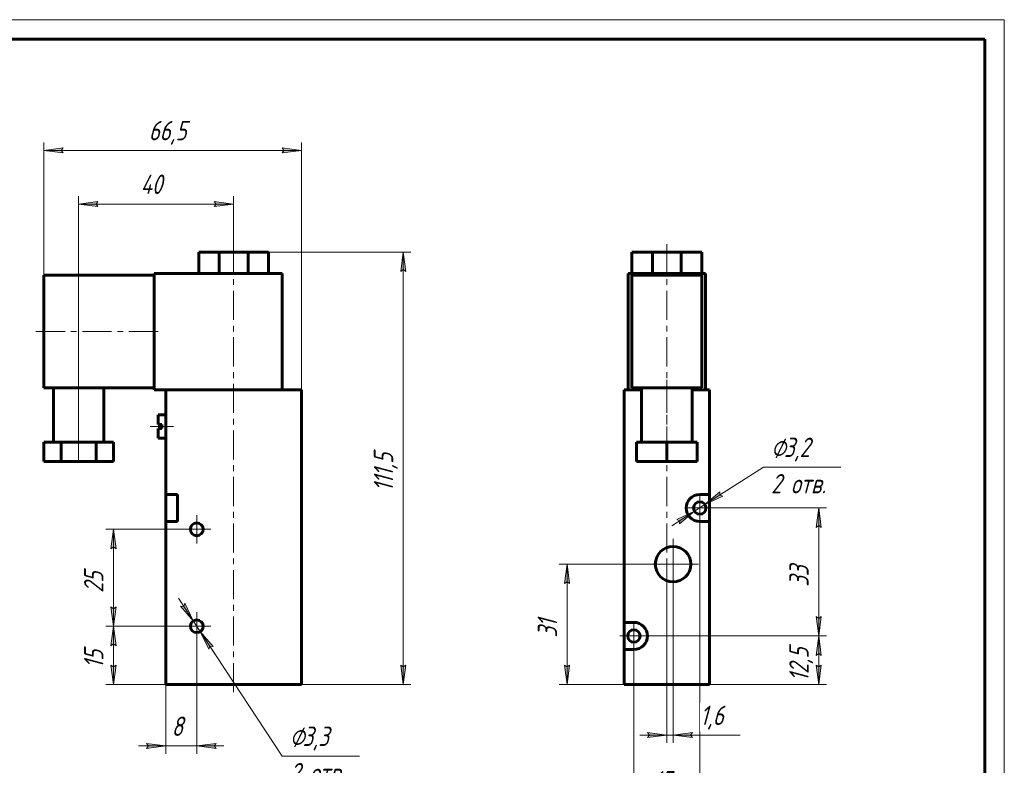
# Model space of a CAD drawing. Header units: millimetres. Extents: x 0 to 420, y 0 to 297.
# Tile 3 of 3: x 166 to 420, y 105 to 297. Entities that reach past the tile are written whole.
import ezdxf

# ---------------------------------------------------------------- set-up
doc = ezdxf.new("R2010")
doc.units = ezdxf.units.MM
for name, pattern in [('K5LT_AXLED', [12, 7.5, -1.5, 1.5, -1.5]), ('K5LT_BASIC', [0]), ('K5LT_THIN', [0])]:
    doc.linetypes.add(name, pattern=pattern)
doc.layers.add('Системный слой', color=7, linetype='Continuous')
doc.layers.add('Системный слой (1)', color=7, linetype='Continuous', true_color=0x6c6c6c)
doc.styles.add('KDIMTEXTSTYLE', font='txt', dxfattribs={"width": 0.96, "oblique": 15, "height": 5})
doc.styles.add('KTEXTSTYLE', font='txt', dxfattribs={"width": 0.96, "height": 5})
doc.dimstyles.new('KDIMSTYLE (1.00)', dxfattribs={"dimtxt": 5, "dimasz": 1, "dimexe": 2, "dimexo": 0, "dimgap": 1, "dimtad": 1, "dimtxsty": 'KDIMTEXTSTYLE', "dimsah": 1, "dimcen": 0, "dimdle": 1, "dimadec": 0, "dimazin": 0, "dimtfac": 0.667, "dimtmove": 0, "dimatfit": 3, "dimfxl": 1, "dimtvp": 1, "dimtolj": 1, "dimtzin": 0, "dimarcsym": 0})

# ---------------------------------------------------------------- blocks, each defined once
blk = doc.blocks.new('U5')
at = {"layer": 'Системный слой (1)', "color": 30, "linetype": 'K5LT_AXLED', "lineweight": 18, "true_color": 0xff8000}
for q in [(211.62, 144.25), (207.97, 140.6), (215.27, 140.6), (211.62, 136.95)]:
    blk.add_line((211.62, 140.6), q, dxfattribs=at)
blk = doc.blocks.new('U6')
at = {"layer": 'Системный слой (1)', "color": 30, "linetype": 'K5LT_AXLED', "lineweight": 18, "true_color": 0xff8000}
for q in [(211.62, 169.25), (207.97, 165.6), (215.27, 165.6), (211.62, 161.95)]:
    blk.add_line((211.62, 165.6), q, dxfattribs=at)
blk = doc.blocks.new('D3')
at = {"layer": 'Системный слой (1)'}
for points in [[(176.62, 263.31), (177.12, 263.97), (172.12, 263.31), (177.12, 262.66)], [(233.62, 262.66), (238.62, 263.31), (233.62, 263.97), (234.12, 263.31)]]:
    blk.add_hatch(color=7, dxfattribs=at).paths.add_polyline_path(points)
at = {"layer": 'Системный слой (1)', "color": 7, "linetype": 'K5LT_THIN', "lineweight": 18, "true_color": 0xffffff}
for p, q in [((172.12, 231.1), (172.12, 265.31)), ((238.62, 201.6), (238.62, 265.31)), ((172.12, 263.31), (177.12, 263.97)), ((177.12, 262.66), (172.12, 263.31)), ((177.12, 263.97), (176.62, 263.31)), ((176.62, 263.31), (177.12, 262.66)), ((234.12, 263.31), (233.62, 263.97)), ((233.62, 263.97), (238.62, 263.31)), ((238.62, 263.31), (233.62, 262.66)), ((233.62, 262.66), (234.12, 263.31))]:
    blk.add_line(p, q, dxfattribs=at)
blk.add_wipeout([(199.23, 264.31), (199.23, 271.7), (211.01, 271.7), (211.01, 264.31)]).dxf.layer = 'Системный слой (1)'
blk.add_line((172.12, 263.31), (238.62, 263.31), dxfattribs=at)
at = {"layer": 'Системный слой (1)', "color": 7, "insert": (199.23, 270.9), "char_height": 5, "attachment_point": 1, "style": 'KTEXTSTYLE'}
blk.add_mtext('\\fArial|b0|c204|p34;\\H5.0;\\W1.000;\\Q15;\\fGOST Type AU|b0|i0|c204|p34;\\Q15;\\W0.960;66,5', dxfattribs=at)
blk = doc.blocks.new('KDIMARROW_01')
at = {"layer": 'Системный слой'}
blk.add_hatch(color=0, dxfattribs=at).paths.add_polyline_path([(0, 0), (-5, 0.66), (-4.5, 0), (-5, -0.66)])
at = {"layer": 'Системный слой', "color": 0, "linetype": 'K5LT_THIN', "lineweight": 18}
for p, q in [((-4.5, 0), (-5, 0.66)), ((-5, 0.66), (0, 0)), ((0, 0), (-5, -0.66)), ((-5, -0.66), (-4.5, 0))]:
    blk.add_line(p, q, dxfattribs=at)
at = {"layer": 'Системный слой (1)', "color": 0, "linetype": 'K5LT_THIN', "lineweight": 18}
blk.add_line((332.92, 125.6), (331.92, 125.6), dxfattribs=at)
blk = doc.blocks.new('D4')
at = {"layer": 'Системный слой (1)'}
for points in [[(185.62, 249.47), (186.12, 250.13), (181.12, 249.47), (186.12, 248.81)], [(221.12, 249.47), (216.12, 250.13), (216.62, 249.47), (216.12, 248.81)]]:
    blk.add_hatch(color=7, dxfattribs=at).paths.add_polyline_path(points)
at = {"layer": 'Системный слой (1)', "color": 7, "linetype": 'K5LT_THIN', "lineweight": 18, "true_color": 0xffffff}
for p, q in [((181.12, 183.1), (181.12, 251.47)), ((181.12, 249.47), (186.12, 250.13)), ((186.12, 248.81), (181.12, 249.47)), ((186.12, 250.13), (185.62, 249.47)), ((185.62, 249.47), (186.12, 248.81)), ((216.62, 249.47), (216.12, 250.13)), ((216.12, 250.13), (221.12, 249.47)), ((221.12, 249.47), (216.12, 248.81)), ((216.12, 248.81), (216.62, 249.47)), ((221.12, 237.1), (221.12, 251.47))]:
    blk.add_line(p, q, dxfattribs=at)
blk.add_wipeout([(197.1, 250.47), (197.1, 257.85), (204.82, 257.85), (204.82, 250.47)]).dxf.layer = 'Системный слой (1)'
blk.add_line((181.12, 249.47), (221.12, 249.47), dxfattribs=at)
at = {"layer": 'Системный слой (1)', "color": 7, "insert": (197.1, 257.06), "char_height": 5, "attachment_point": 1, "style": 'KTEXTSTYLE'}
blk.add_mtext('\\fArial|b0|c204|p34;\\H5.0;\\W1.000;\\Q15;\\fGOST Type AU|b0|i0|c204|p34;\\Q15;\\W0.960;40', dxfattribs=at)
blk = doc.blocks.new('D5')
at = {"layer": 'Системный слой (1)'}
for points in [[(265.54, 232.1), (264.88, 237.1), (264.23, 232.1), (264.88, 232.6)], [(264.88, 125.6), (265.54, 130.6), (264.88, 130.1), (264.23, 130.6)]]:
    blk.add_hatch(color=7, dxfattribs=at).paths.add_polyline_path(points)
at = {"layer": 'Системный слой (1)', "color": 7, "linetype": 'K5LT_THIN', "lineweight": 18, "true_color": 0xffffff}
for p, q in [((227.48, 237.1), (266.88, 237.1)), ((264.23, 232.1), (264.88, 237.1)), ((264.88, 237.1), (265.54, 232.1)), ((264.88, 232.6), (264.23, 232.1)), ((265.54, 232.1), (264.88, 232.6)), ((264.88, 125.6), (264.23, 130.6)), ((264.23, 130.6), (264.88, 130.1)), ((264.88, 130.1), (265.54, 130.6)), ((265.54, 130.6), (264.88, 125.6)), ((238.62, 125.6), (266.88, 125.6))]:
    blk.add_line(p, q, dxfattribs=at)
blk.add_wipeout([(263.88, 175.35), (256.5, 175.35), (256.5, 186.88), (263.88, 186.88)]).dxf.layer = 'Системный слой (1)'
blk.add_line((264.88, 125.6), (264.88, 237.1), dxfattribs=at)
at = {"layer": 'Системный слой (1)', "color": 7, "insert": (257.3, 175.35), "char_height": 5, "attachment_point": 1, "rotation": 90, "style": 'KTEXTSTYLE'}
blk.add_mtext('\\fArial|b0|c204|p34;\\H5.0;\\W1.000;\\Q15;\\fGOST Type AU|b0|i0|c204|p34;\\Q15;\\W0.960;111,5', dxfattribs=at)
blk = doc.blocks.new('D6')
at = {"layer": 'Системный слой (1)'}
for points in [[(210.71, 141.98), (208.52, 146.52), (208.24, 145.74), (207.42, 145.8)], [(215.82, 135.41), (212.53, 139.23), (214.72, 134.69), (215, 135.47)]]:
    blk.add_hatch(color=7, dxfattribs=at).paths.add_polyline_path(points)
at = {"layer": 'Системный слой (1)', "color": 7, "linetype": 'K5LT_THIN', "lineweight": 18, "true_color": 0xffffff}
for p, q in [((210.71, 141.98), (206.87, 147.83)), ((208.24, 145.74), (207.42, 145.8)), ((207.42, 145.8), (210.71, 141.98)), ((208.52, 146.52), (208.24, 145.74)), ((210.71, 141.98), (208.52, 146.52)), ((210.71, 141.98), (212.53, 139.23)), ((212.53, 139.23), (214.72, 134.69)), ((215.82, 135.41), (212.53, 139.23)), ((212.53, 139.23), (216.37, 133.38)), ((212.53, 139.23), (233.62, 107.14)), ((214.72, 134.69), (215, 135.47)), ((215, 135.47), (215.82, 135.41))]:
    blk.add_line(p, q, dxfattribs=at)
blk.add_wipeout([(235.62, 98.76), (235.62, 115.52), (250.99, 115.52), (250.99, 98.76)]).dxf.layer = 'Системный слой (1)'
blk.add_line((233.62, 107.14), (253.63, 107.14), dxfattribs=at)
at = {"layer": 'Системный слой (1)', "color": 7, "char_height": 5, "attachment_point": 1, "style": 'KTEXTSTYLE'}
for s, insert in [('\\fArial|b0|c204|p34;\\H5.0;\\W1.000;\\Q15;\\fGOST Type AU|b0|i0|c204|p34;\\Q15;\\W0.960;⌀', (235.62, 114.73)), ('\\fArial|b0|c204|p34;\\H5.0;\\W1.000;\\Q15;\\fGOST Type AU|b0|i0|c204|p34;\\Q15;\\W0.960;3,3', (238.93, 114.73)), ('\\fArial|b0|c204|p34;\\H5.0;\\W1.000;\\Q15;\\fGOST Type AU|b0|i0|c204|p34;\\Q15;\\W0.960;2 отв.', (235.62, 105.35))]:
    blk.add_mtext(s, dxfattribs=dict(at, insert=insert))
blk = doc.blocks.new('D7')
at = {"layer": 'Системный слой (1)', "color": 7, "linetype": 'K5LT_THIN', "lineweight": 18, "true_color": 0xffffff}
for p, q in [((211.62, 140.6), (188.12, 140.6)), ((203.62, 125.6), (188.12, 125.6))]:
    blk.add_line(p, q, dxfattribs=at)
blk.add_wipeout([(189.12, 129.75), (181.74, 129.75), (181.74, 136.19), (189.12, 136.19)]).dxf.layer = 'Системный слой (1)'
at = {"layer": 'Системный слой (1)'}
for points in [[(190.78, 135.6), (190.12, 140.6), (189.46, 135.6), (190.12, 136.1)], [(190.12, 125.6), (190.78, 130.6), (190.12, 130.1), (189.46, 130.6)]]:
    blk.add_hatch(color=7, dxfattribs=at).paths.add_polyline_path(points)
at = {"layer": 'Системный слой (1)', "color": 7, "linetype": 'K5LT_THIN', "lineweight": 18, "true_color": 0xffffff}
for p, q in [((189.46, 135.6), (190.12, 140.6)), ((190.12, 140.6), (190.78, 135.6)), ((190.12, 125.6), (190.12, 140.6)), ((190.12, 136.1), (189.46, 135.6)), ((190.78, 135.6), (190.12, 136.1)), ((190.12, 125.6), (189.46, 130.6)), ((189.46, 130.6), (190.12, 130.1)), ((190.12, 130.1), (190.78, 130.6)), ((190.78, 130.6), (190.12, 125.6))]:
    blk.add_line(p, q, dxfattribs=at)
at = {"layer": 'Системный слой (1)', "color": 7, "insert": (182.53, 129.75), "char_height": 5, "attachment_point": 1, "rotation": 90, "style": 'KTEXTSTYLE'}
blk.add_mtext('\\fArial|b0|c204|p34;\\H5.0;\\W1.000;\\Q15;\\fGOST Type AU|b0|i0|c204|p34;\\Q15;\\W0.960;15', dxfattribs=at)
blk = doc.blocks.new('D8')
at = {"layer": 'Системный слой (1)'}
for points in [[(190.78, 160.6), (190.12, 165.6), (189.46, 160.6), (190.12, 161.1)], [(190.12, 140.6), (190.78, 145.6), (190.12, 145.1), (189.46, 145.6)]]:
    blk.add_hatch(color=7, dxfattribs=at).paths.add_polyline_path(points)
at = {"layer": 'Системный слой (1)', "color": 7, "linetype": 'K5LT_THIN', "lineweight": 18, "true_color": 0xffffff}
for p, q in [((211.62, 165.6), (188.12, 165.6)), ((189.46, 160.6), (190.12, 165.6)), ((190.12, 165.6), (190.78, 160.6)), ((190.12, 161.1), (189.46, 160.6)), ((190.78, 160.6), (190.12, 161.1)), ((190.12, 140.6), (189.46, 145.6)), ((189.46, 145.6), (190.12, 145.1)), ((190.12, 145.1), (190.78, 145.6)), ((190.78, 145.6), (190.12, 140.6)), ((211.62, 140.6), (188.12, 140.6))]:
    blk.add_line(p, q, dxfattribs=at)
blk.add_wipeout([(189.12, 149.22), (181.74, 149.22), (181.74, 156.68), (189.12, 156.68)]).dxf.layer = 'Системный слой (1)'
blk.add_line((190.12, 140.6), (190.12, 165.6), dxfattribs=at)
at = {"layer": 'Системный слой (1)', "color": 7, "insert": (182.53, 149.22), "char_height": 5, "attachment_point": 1, "rotation": 90, "style": 'KTEXTSTYLE'}
blk.add_mtext('\\fArial|b0|c204|p34;\\H5.0;\\W1.000;\\Q15;\\fGOST Type AU|b0|i0|c204|p34;\\Q15;\\W0.960;25', dxfattribs=at)
blk = doc.blocks.new('D9')
at = {"layer": 'Системный слой (1)'}
for points in [[(198.62, 109.07), (203.62, 109.73), (198.62, 110.39), (199.12, 109.73)], [(216.12, 109.73), (216.62, 110.39), (211.62, 109.73), (216.62, 109.07)]]:
    blk.add_hatch(color=7, dxfattribs=at).paths.add_polyline_path(points)
at = {"layer": 'Системный слой (1)', "color": 7, "linetype": 'K5LT_THIN', "lineweight": 18, "true_color": 0xffffff}
for p, q in [((211.62, 140.6), (211.62, 107.73)), ((203.62, 125.6), (203.62, 107.73)), ((203.62, 109.73), (196.62, 109.73)), ((203.62, 109.73), (198.62, 110.39)), ((198.62, 110.39), (199.12, 109.73)), ((199.12, 109.73), (198.62, 109.07)), ((198.62, 109.07), (203.62, 109.73)), ((216.62, 110.39), (211.62, 109.73)), ((211.62, 109.73), (216.62, 109.07)), ((211.62, 109.73), (218.62, 109.73)), ((216.12, 109.73), (216.62, 110.39)), ((216.62, 109.07), (216.12, 109.73))]:
    blk.add_line(p, q, dxfattribs=at)
blk.add_wipeout([(205.12, 110.73), (205.12, 118.11), (209.92, 118.11), (209.92, 110.73)]).dxf.layer = 'Системный слой (1)'
blk.add_line((203.62, 109.73), (211.62, 109.73), dxfattribs=at)
at = {"layer": 'Системный слой (1)', "color": 7, "insert": (205.12, 117.32), "char_height": 5, "attachment_point": 1, "style": 'KTEXTSTYLE'}
blk.add_mtext('\\fArial|b0|c204|p34;\\H5.0;\\W1.000;\\Q15;\\fGOST Type AU|b0|i0|c204|p34;\\Q15;\\W0.960;8', dxfattribs=at)
blk = doc.blocks.new('U7')
at = {"layer": 'Системный слой (1)', "color": 143, "linetype": 'K5LT_BASIC', "lineweight": 60, "true_color": 0x33acca}
for p, q in [((322.92, 201.6), (326.42, 201.6)), ((339.42, 201.6), (342.92, 201.6))]:
    blk.add_line(p, q, dxfattribs=at)
blk = doc.blocks.new('U8')
at = {"layer": 'Системный слой (1)', "color": 30, "linetype": 'K5LT_AXLED', "lineweight": 18, "true_color": 0xff8000}
for q in [(324.42, 141.7), (320.82, 138.1), (328.02, 138.1), (324.42, 134.5)]:
    blk.add_line((324.42, 138.1), q, dxfattribs=at)
blk = doc.blocks.new('U9')
at = {"layer": 'Системный слой (1)', "color": 30, "linetype": 'K5LT_AXLED', "lineweight": 18, "true_color": 0xff8000}
for q in [(334.52, 163.18), (327.94, 156.6), (341.09, 156.6), (334.52, 150.03)]:
    blk.add_line((334.52, 156.6), q, dxfattribs=at)
blk = doc.blocks.new('U10')
at = {"layer": 'Системный слой (1)', "color": 30, "linetype": 'K5LT_AXLED', "lineweight": 18, "true_color": 0xff8000}
for q in [(341.42, 174.7), (337.82, 171.1), (345.02, 171.1), (341.42, 167.5)]:
    blk.add_line((341.42, 171.1), q, dxfattribs=at)
blk = doc.blocks.new('D10')
at = {"layer": 'Системный слой (1)'}
for points in [[(346.55, 174.4), (347.33, 174.12), (342.76, 171.97), (346.62, 175.23)], [(336.22, 166.98), (340.07, 170.24), (335.51, 168.09), (336.29, 167.81)]]:
    blk.add_hatch(color=7, dxfattribs=at).paths.add_polyline_path(points)
at = {"layer": 'Системный слой (1)', "color": 7, "linetype": 'K5LT_THIN', "lineweight": 18, "true_color": 0xffffff}
for p, q in [((342.76, 171.97), (357.83, 181.65)), ((342.76, 171.97), (348.65, 175.75)), ((346.62, 175.23), (342.76, 171.97)), ((342.76, 171.97), (347.33, 174.12)), ((346.55, 174.4), (346.62, 175.23)), ((347.33, 174.12), (346.55, 174.4)), ((340.07, 170.24), (334.18, 166.46)), ((340.07, 170.24), (335.51, 168.09)), ((336.22, 166.98), (340.07, 170.24)), ((340.07, 170.24), (342.76, 171.97)), ((335.51, 168.09), (336.29, 167.81)), ((336.29, 167.81), (336.22, 166.98))]:
    blk.add_line(p, q, dxfattribs=at)
blk.add_wipeout([(359.83, 173.27), (359.83, 190.03), (375.2, 190.03), (375.2, 173.27)]).dxf.layer = 'Системный слой (1)'
blk.add_line((357.83, 181.65), (377.84, 181.65), dxfattribs=at)
at = {"layer": 'Системный слой (1)', "color": 7, "char_height": 5, "attachment_point": 1, "style": 'KTEXTSTYLE'}
for s, insert in [('\\fArial|b0|c204|p34;\\H5.0;\\W1.000;\\Q15;\\fGOST Type AU|b0|i0|c204|p34;\\Q15;\\W0.960;⌀', (359.83, 189.24)), ('\\fArial|b0|c204|p34;\\H5.0;\\W1.000;\\Q15;\\fGOST Type AU|b0|i0|c204|p34;\\Q15;\\W0.960;3,2', (363.14, 189.24)), ('\\fArial|b0|c204|p34;\\H5.0;\\W1.000;\\Q15;\\fGOST Type AU|b0|i0|c204|p34;\\Q15;\\W0.960;2 отв.', (359.83, 179.86))]:
    blk.add_mtext(s, dxfattribs=dict(at, insert=insert))
blk = doc.blocks.new('D11')
at = {"layer": 'Системный слой (1)'}
for points in [[(372.76, 166.1), (372.1, 171.1), (371.45, 166.1), (372.1, 166.6)], [(372.1, 138.1), (372.76, 143.1), (372.1, 142.6), (371.45, 143.1)]]:
    blk.add_hatch(color=7, dxfattribs=at).paths.add_polyline_path(points)
at = {"layer": 'Системный слой (1)', "color": 7, "linetype": 'K5LT_THIN', "lineweight": 18, "true_color": 0xffffff}
for p, q in [((341.42, 171.1), (374.1, 171.1)), ((371.45, 166.1), (372.1, 171.1)), ((372.1, 171.1), (372.76, 166.1)), ((372.1, 166.6), (371.45, 166.1)), ((372.76, 166.1), (372.1, 166.6)), ((372.1, 138.1), (371.45, 143.1)), ((371.45, 143.1), (372.1, 142.6)), ((372.1, 142.6), (372.76, 143.1)), ((372.76, 143.1), (372.1, 138.1)), ((324.42, 138.1), (374.1, 138.1))]:
    blk.add_line(p, q, dxfattribs=at)
blk.add_wipeout([(371.1, 150.78), (363.72, 150.78), (363.72, 158.12), (371.1, 158.12)]).dxf.layer = 'Системный слой (1)'
blk.add_line((372.1, 171.1), (372.1, 138.1), dxfattribs=at)
at = {"layer": 'Системный слой (1)', "color": 7, "insert": (364.52, 150.78), "char_height": 5, "attachment_point": 1, "rotation": 90, "style": 'KTEXTSTYLE'}
blk.add_mtext('\\fArial|b0|c204|p34;\\H5.0;\\W1.000;\\Q15;\\fGOST Type AU|b0|i0|c204|p34;\\Q15;\\W0.960;33', dxfattribs=at)
blk = doc.blocks.new('D12')
blk.add_wipeout([(371.1, 126.38), (363.72, 126.38), (363.72, 136.89), (371.1, 136.89)]).dxf.layer = 'Системный слой (1)'
at = {"layer": 'Системный слой (1)'}
for points in [[(372.76, 133.1), (372.1, 138.1), (371.45, 133.1), (372.1, 133.6)], [(372.1, 125.6), (372.76, 130.6), (372.1, 130.1), (371.45, 130.6)]]:
    blk.add_hatch(color=7, dxfattribs=at).paths.add_polyline_path(points)
at = {"layer": 'Системный слой (1)', "color": 7, "linetype": 'K5LT_THIN', "lineweight": 18, "true_color": 0xffffff}
for p, q in [((324.42, 138.1), (374.1, 138.1)), ((371.45, 133.1), (372.1, 138.1)), ((372.1, 138.1), (372.76, 133.1)), ((372.1, 125.6), (372.1, 138.1)), ((372.1, 133.6), (371.45, 133.1)), ((372.76, 133.1), (372.1, 133.6)), ((372.1, 125.6), (371.45, 130.6)), ((371.45, 130.6), (372.1, 130.1)), ((372.1, 130.1), (372.76, 130.6)), ((372.76, 130.6), (372.1, 125.6)), ((343.92, 125.6), (374.1, 125.6))]:
    blk.add_line(p, q, dxfattribs=at)
at = {"layer": 'Системный слой (1)', "color": 7, "insert": (364.52, 126.38), "char_height": 5, "attachment_point": 1, "rotation": 90, "style": 'KTEXTSTYLE'}
blk.add_mtext('\\fArial|b0|c204|p34;\\H5.0;\\W1.000;\\Q15;\\fGOST Type AU|b0|i0|c204|p34;\\Q15;\\W0.960;12,5', dxfattribs=at)
blk = doc.blocks.new('D13')
at = {"layer": 'Системный слой (1)', "color": 7, "linetype": 'K5LT_THIN', "lineweight": 18, "true_color": 0xffffff}
for p, q in [((341.42, 171.1), (341.42, 93.67)), ((324.42, 138.1), (324.42, 93.67))]:
    blk.add_line(p, q, dxfattribs=at)
blk.add_wipeout([(329.36, 96.67), (329.36, 104.05), (336.19, 104.05), (336.19, 96.67)]).dxf.layer = 'Системный слой (1)'
at = {"layer": 'Системный слой (1)'}
for points in [[(324.42, 95.67), (329.42, 96.33), (328.92, 95.67), (329.42, 95.01)], [(336.42, 95.01), (341.42, 95.67), (336.42, 96.33), (336.92, 95.67)]]:
    blk.add_hatch(color=7, dxfattribs=at).paths.add_polyline_path(points)
at = {"layer": 'Системный слой (1)', "color": 7, "linetype": 'K5LT_THIN', "lineweight": 18, "true_color": 0xffffff}
for p, q in [((324.42, 95.67), (329.42, 96.33)), ((329.42, 95.01), (324.42, 95.67)), ((324.42, 95.67), (341.42, 95.67)), ((329.42, 96.33), (328.92, 95.67)), ((328.92, 95.67), (329.42, 95.01)), ((336.92, 95.67), (336.42, 96.33)), ((336.42, 96.33), (341.42, 95.67)), ((341.42, 95.67), (336.42, 95.01)), ((336.42, 95.01), (336.92, 95.67))]:
    blk.add_line(p, q, dxfattribs=at)
at = {"layer": 'Системный слой (1)', "color": 7, "insert": (329.36, 103.26), "char_height": 5, "attachment_point": 1, "style": 'KTEXTSTYLE'}
blk.add_mtext('\\fArial|b0|c204|p34;\\H5.0;\\W1.000;\\Q15;\\fGOST Type AU|b0|i0|c204|p34;\\Q15;\\W0.960;17', dxfattribs=at)
blk = doc.blocks.new('D14')
at = {"layer": 'Системный слой (1)'}
for points in [[(327.92, 111.88), (332.92, 112.54), (327.92, 113.2), (328.42, 112.54)], [(339.02, 112.54), (339.52, 113.2), (334.52, 112.54), (339.52, 111.88)]]:
    blk.add_hatch(color=7, dxfattribs=at).paths.add_polyline_path(points)
at = {"layer": 'Системный слой (1)', "color": 7, "linetype": 'K5LT_THIN', "lineweight": 18, "true_color": 0xffffff}
for p, q in [((332.92, 156.6), (332.92, 110.54)), ((334.52, 156.6), (334.52, 110.54)), ((332.92, 112.54), (325.92, 112.54)), ((332.92, 112.54), (327.92, 113.2)), ((327.92, 113.2), (328.42, 112.54)), ((328.42, 112.54), (327.92, 111.88)), ((327.92, 111.88), (332.92, 112.54)), ((334.52, 112.54), (332.92, 112.54)), ((339.52, 113.2), (334.52, 112.54)), ((334.52, 112.54), (339.52, 111.88)), ((334.52, 112.54), (339.51, 112.54)), ((339.02, 112.54), (339.52, 113.2)), ((339.52, 111.88), (339.02, 112.54))]:
    blk.add_line(p, q, dxfattribs=at)
blk.add_wipeout([(341.51, 113.54), (341.51, 120.92), (349.48, 120.92), (349.48, 113.54)]).dxf.layer = 'Системный слой (1)'
for p, q in [((334.52, 112.54), (341.52, 112.54)), ((339.51, 112.54), (351.81, 112.54))]:
    blk.add_line(p, q, dxfattribs=at)
at = {"layer": 'Системный слой (1)', "color": 7, "insert": (341.51, 120.13), "char_height": 5, "attachment_point": 1, "style": 'KTEXTSTYLE'}
blk.add_mtext('\\fArial|b0|c204|p34;\\H5.0;\\W1.000;\\Q15;\\fGOST Type AU|b0|i0|c204|p34;\\Q15;\\W0.960;1,6', dxfattribs=at)
blk = doc.blocks.new('D15')
at = {"layer": 'Системный слой (1)'}
for points in [[(307.83, 151.6), (307.17, 156.6), (306.51, 151.6), (307.17, 152.1)], [(307.17, 125.6), (307.83, 130.6), (307.17, 130.1), (306.51, 130.6)]]:
    blk.add_hatch(color=7, dxfattribs=at).paths.add_polyline_path(points)
at = {"layer": 'Системный слой (1)', "color": 7, "linetype": 'K5LT_THIN', "lineweight": 18, "true_color": 0xffffff}
for p, q in [((334.52, 156.6), (305.17, 156.6)), ((306.51, 151.6), (307.17, 156.6)), ((307.17, 156.6), (307.83, 151.6)), ((307.17, 152.1), (306.51, 151.6)), ((307.83, 151.6), (307.17, 152.1)), ((307.17, 125.6), (306.51, 130.6)), ((306.51, 130.6), (307.17, 130.1)), ((307.17, 130.1), (307.83, 130.6)), ((307.83, 130.6), (307.17, 125.6)), ((321.92, 125.6), (305.17, 125.6))]:
    blk.add_line(p, q, dxfattribs=at)
blk.add_wipeout([(306.17, 137.68), (298.79, 137.68), (298.79, 144.25), (306.17, 144.25)]).dxf.layer = 'Системный слой (1)'
blk.add_line((307.17, 125.6), (307.17, 156.6), dxfattribs=at)
at = {"layer": 'Системный слой (1)', "color": 7, "insert": (299.59, 137.68), "char_height": 5, "attachment_point": 1, "rotation": 90, "style": 'KTEXTSTYLE'}
blk.add_mtext('\\fArial|b0|c204|p34;\\H5.0;\\W1.000;\\Q15;\\fGOST Type AU|b0|i0|c204|p34;\\Q15;\\W0.960;31', dxfattribs=at)
blk = doc.blocks.new('U11')
at = {"color": 7, "linetype": 'K5LT_THIN', "lineweight": 18, "true_color": 0xffffff}
for p, q in [((0, 297), (420, 297)), ((420, 297), (420, 0))]:
    blk.add_line(p, q, dxfattribs=at)
at = {"color": 143, "linetype": 'K5LT_BASIC', "lineweight": 60, "true_color": 0x33acca}
for p, q in [((20, 292), (415, 292)), ((415, 292), (415, 5))]:
    blk.add_line(p, q, dxfattribs=at)

msp = doc.modelspace()

# ---------------------------------------------------------------- linework, layer by layer
at = {"layer": 'Системный слой (1)', "color": 30, "linetype": 'K5LT_AXLED', "lineweight": 18, "true_color": 0xff8000}
for p, q in [((332.919, 239.104), (332.919, 123.604)), ((181.119, 204.104), (181.119, 186.104)), ((332.919, 204.104), (332.919, 186.104)), ((205.619, 192.104), (199.619, 192.104))]:
    msp.add_line(p, q, dxfattribs=at)
at = {"layer": 'Системный слой (1)', "color": 143, "linetype": 'K5LT_BASIC', "lineweight": 60, "true_color": 0x33acca}
for p, q in [((212.119, 237.104), (217.391, 237.104)), ((212.119, 231.604), (212.119, 237.104)), ((217.391, 231.604), (217.391, 237.104)), ((217.391, 237.104), (224.847, 237.104)), ((224.847, 231.604), (224.847, 237.104)), ((224.847, 237.104), (230.119, 237.104)), ((230.119, 231.604), (230.119, 237.104)), ((323.919, 237.104), (329.191, 237.104)), ((323.919, 231.604), (323.919, 237.104)), ((329.191, 237.104), (336.647, 237.104)), ((329.191, 231.604), (329.191, 237.104)), ((336.647, 237.104), (341.919, 237.104)), ((336.647, 231.604), (336.647, 237.104)), ((341.919, 231.604), (341.919, 237.104)), ((233.619, 231.604), (200.619, 231.604)), ((200.619, 201.604), (200.619, 231.604)), ((233.619, 201.604), (233.619, 231.604)), ((322.919, 231.604), (342.919, 231.604)), ((322.919, 201.604), (322.919, 231.604)), ((342.919, 201.604), (342.919, 231.604)), ((172.119, 202.104), (172.119, 231.104)), ((200.619, 231.104), (172.119, 231.104)), ((323.919, 231.104), (323.919, 202.104)), ((341.919, 231.104), (323.919, 231.104)), ((341.919, 202.104), (341.919, 231.104)), ((200.619, 202.104), (172.119, 202.104)), ((174.619, 202.104), (174.619, 188.104)), ((187.619, 202.104), (187.619, 188.104)), ((200.619, 201.604), (203.619, 201.604)), ((203.619, 201.604), (203.619, 174.604)), ((238.619, 201.604), (203.619, 201.604)), ((238.619, 201.604), (238.619, 125.604)), ((321.919, 201.604), (321.919, 141.604)), ((322.919, 201.604), (321.919, 201.604)), ((323.919, 202.104), (341.919, 202.104)), ((326.419, 202.104), (326.419, 188.104)), ((339.419, 202.104), (339.419, 188.104)), ((343.919, 201.604), (342.919, 201.604)), ((343.919, 201.604), (343.919, 174.604)), ((201.619, 192.604), (201.619, 195.104)), ((203.619, 195.104), (201.619, 195.104)), ((202.619, 192.604), (201.619, 192.604)), ((201.619, 189.104), (201.619, 191.604)), ((202.619, 191.604), (201.619, 191.604)), ((202.619, 191.604), (202.619, 192.604)), ((172.119, 188.104), (172.119, 183.104)), ((176.619, 188.104), (172.119, 188.104)), ((185.619, 188.104), (176.619, 188.104)), ((176.619, 188.104), (176.619, 183.104)), ((185.619, 188.104), (185.619, 183.104)), ((190.119, 188.104), (185.619, 188.104)), ((190.119, 188.104), (190.119, 183.104)), ((203.619, 189.104), (201.619, 189.104)), ((332.919, 188.104), (325.125, 188.104)), ((325.125, 188.104), (325.125, 183.104)), ((332.919, 188.104), (332.919, 183.104)), ((340.713, 188.104), (332.919, 188.104)), ((340.713, 188.104), (340.713, 183.104)), ((176.619, 183.104), (172.119, 183.104)), ((185.619, 183.104), (176.619, 183.104)), ((190.119, 183.104), (185.619, 183.104)), ((332.919, 183.104), (325.125, 183.104)), ((340.713, 183.104), (332.919, 183.104)), ((203.619, 174.604), (203.619, 167.604)), ((206.619, 174.604), (203.619, 174.604)), ((206.619, 174.604), (206.619, 167.604)), ((343.919, 174.604), (341.419, 174.604)), ((343.919, 174.604), (343.919, 167.604)), ((203.619, 167.604), (203.619, 125.604)), ((203.619, 167.604), (206.619, 167.604)), ((341.419, 167.604), (343.919, 167.604)), ((343.919, 167.604), (343.919, 125.604)), ((324.419, 141.604), (321.919, 141.604)), ((321.919, 134.604), (321.919, 141.604)), ((321.919, 134.604), (321.919, 125.604)), ((321.919, 134.604), (324.419, 134.604)), ((238.619, 125.604), (203.619, 125.604)), ((343.919, 125.604), (321.919, 125.604))]:
    msp.add_line(p, q, dxfattribs=at)
for centre, radius in [((341.419, 171.104), 1.6), ((211.619, 165.604), 1.65), ((334.519, 156.604), 4.575), ((211.619, 140.604), 1.65), ((324.419, 138.104), 1.6)]:
    msp.add_circle(centre, radius, dxfattribs=at)
for centre, start, end in [((341.419, 171.104), 90, 270), ((324.419, 138.104), 270, 90)]:
    msp.add_arc(centre, 3.5, start, end, dxfattribs=at)

# ---------------------------------------------------------------- block references
at = {"layer": 'Системный слой (1)'}
for name in ['U7', 'U10', 'U6', 'U9', 'U5', 'U8']:
    msp.add_blockref(name, (0, 0), dxfattribs=at)

# ---------------------------------------------------------------- next in the draw order: dimensions: what is measured, and where the dimension line sits
at = {"layer": 'Системный слой (1)', "color": 7}
dim = msp.add_linear_dim(base=(172.119, 263.313), p1=(238.619, 201.604), p2=(172.119, 231.104), dimstyle='KDIMSTYLE (1.00)', override={"dimexo": 0, "dimpost": '\\fGOST Type AU|b0|c204|p34;\\H5.0;\\W0.960;\\Q15;<>', "dimblk1": 'KDIMARROW_01', "dimblk2": 'KDIMARROW_01', "dimse1": 0, "dimse2": 0, "dimclrt": 7, "dimtol": 1, "dimtp": 0, "dimtm": 0, "dimtdec": 5, "dimtolj": 1}, dxfattribs=at)
dim.commit()
dim.dimension.update_dxf_attribs({"geometry": 'D3', "text_midpoint": (205.369, 263.313), "dimtype": 160})
dim = msp.add_diameter_dim_2p(p1=(340.073, 170.239), p2=(342.765, 171.969), dimstyle='KDIMSTYLE (1.00)', override={"dimtih": 1, "dimtoh": 1, "dimpost": '\\fGOST Type AU|b0|c204|p34;\\H5.0;\\W0.960;\\Q15;<>\\X\\fGOST Type AU|b0|c204|p34;\\H5.0;\\W0.960;\\Q15;\\fGOST Type AU|b0|i0|c204|p34;\\Q15;2 отв.', "dimblk1": 'KDIMARROW_01', "dimblk2": 'KDIMARROW_01', "dimclrt": 7, "dimtol": 1, "dimtp": 0, "dimtm": 0, "dimtdec": 5, "dimtmove": 1, "dimatfit": 2, "dimtolj": 1}, dxfattribs=at)
dim.commit()
dim.dimension.update_dxf_attribs({"geometry": 'D10', "text_midpoint": (359.833, 181.649)})

# ---------------------------------------------------------------- next in the draw order: dimensions: what is measured, and where the dimension line sits
dim = msp.add_linear_dim(base=(181.119, 249.468), p1=(221.119, 237.104), p2=(181.119, 183.104), dimstyle='KDIMSTYLE (1.00)', override={"dimexo": 0, "dimpost": '\\fGOST Type AU|b0|c204|p34;\\H5.0;\\W0.960;\\Q15;<>', "dimblk1": 'KDIMARROW_01', "dimblk2": 'KDIMARROW_01', "dimse1": 0, "dimse2": 0, "dimclrt": 7, "dimtol": 1, "dimtp": 0, "dimtm": 0, "dimtdec": 5, "dimtolj": 1}, dxfattribs=at)
dim.commit()
dim.dimension.update_dxf_attribs({"geometry": 'D4', "text_midpoint": (201.119, 249.468), "dimtype": 160})
for base, p1, p2, picture, middle in [((264.884, 125.604), (227.483, 237.104), (238.619, 125.604), 'D5', (264.884, 181.354)), ((372.104, 171.104), (324.419, 138.104), (341.419, 171.104), 'D11', (372.104, 154.604))]:
    dim = msp.add_linear_dim(base=base, p1=p1, p2=p2, angle=90, dimstyle='KDIMSTYLE (1.00)', override={"dimexo": 0, "dimpost": '\\fGOST Type AU|b0|c204|p34;\\H5.0;\\W0.960;\\Q15;<>', "dimblk1": 'KDIMARROW_01', "dimblk2": 'KDIMARROW_01', "dimse1": 0, "dimse2": 0, "dimclrt": 7, "dimtol": 1, "dimtp": 0, "dimtm": 0, "dimtdec": 5, "dimtolj": 1}, dxfattribs=at)
    dim.commit()
    dim.dimension.update_dxf_attribs({"geometry": picture, "text_midpoint": middle, "dimtype": 160})

# ---------------------------------------------------------------- next in the draw order: linework, layer by layer
at = {"layer": 'Системный слой (1)', "color": 30, "linetype": 'K5LT_AXLED', "lineweight": 18, "true_color": 0xff8000}
msp.add_line((170.119, 216.604), (202.619, 216.604), dxfattribs=at)

# ---------------------------------------------------------------- next in the draw order: dimensions: what is measured, and where the dimension line sits
at = {"layer": 'Системный слой (1)', "color": 7}
dim = msp.add_diameter_dim_2p(p1=(210.712, 141.983), p2=(212.525, 139.225), dimstyle='KDIMSTYLE (1.00)', override={"dimtih": 1, "dimtoh": 1, "dimpost": '\\fGOST Type AU|b0|c204|p34;\\H5.0;\\W0.960;\\Q15;<>\\X\\fGOST Type AU|b0|c204|p34;\\H5.0;\\W0.960;\\Q15;\\fGOST Type AU|b0|i0|c204|p34;\\Q15;2 отв.', "dimblk1": 'KDIMARROW_01', "dimblk2": 'KDIMARROW_01', "dimclrt": 7, "dimtol": 1, "dimtp": 0, "dimtm": 0, "dimtdec": 5, "dimtmove": 1, "dimatfit": 2, "dimtolj": 1}, dxfattribs=at)
dim.commit()
dim.dimension.update_dxf_attribs({"geometry": 'D6', "text_midpoint": (235.619, 107.142)})
dim = msp.add_linear_dim(base=(372.104, 125.604), p1=(324.419, 138.104), p2=(343.919, 125.604), angle=90, dimstyle='KDIMSTYLE (1.00)', override={"dimexo": 0, "dimpost": '\\fGOST Type AU|b0|c204|p34;\\H5.0;\\W0.960;\\Q15;<>', "dimblk1": 'KDIMARROW_01', "dimblk2": 'KDIMARROW_01', "dimse1": 0, "dimse2": 0, "dimclrt": 7, "dimtol": 1, "dimtp": 0, "dimtm": 0, "dimtdec": 5, "dimtolj": 1}, dxfattribs=at)
dim.commit()
dim.dimension.update_dxf_attribs({"geometry": 'D12', "text_midpoint": (372.104, 131.854), "dimtype": 160})

# ---------------------------------------------------------------- next in the draw order: linework, layer by layer
at = {"layer": 'Системный слой (1)', "color": 30, "linetype": 'K5LT_AXLED', "lineweight": 18, "true_color": 0xff8000}
msp.add_line((221.119, 239.104), (221.119, 123.604), dxfattribs=at)

# ---------------------------------------------------------------- next in the draw order: dimensions: what is measured, and where the dimension line sits
at = {"layer": 'Системный слой (1)', "color": 7}
dim = msp.add_linear_dim(base=(324.419, 95.671), p1=(341.419, 171.104), p2=(324.419, 138.104), dimstyle='KDIMSTYLE (1.00)', override={"dimexo": 0, "dimpost": '\\fGOST Type AU|b0|c204|p34;\\H5.0;\\W0.960;\\Q15;<>', "dimblk1": 'KDIMARROW_01', "dimblk2": 'KDIMARROW_01', "dimse1": 0, "dimse2": 0, "dimclrt": 7, "dimtol": 1, "dimtp": 0, "dimtm": 0, "dimtdec": 5, "dimtolj": 1}, dxfattribs=at)
dim.commit()
dim.dimension.update_dxf_attribs({"geometry": 'D13', "text_midpoint": (332.919, 95.671), "dimtype": 160})
dim = msp.add_linear_dim(base=(190.119, 125.604), p1=(211.619, 140.604), p2=(203.619, 125.604), angle=90, dimstyle='KDIMSTYLE (1.00)', override={"dimexo": 0, "dimpost": '\\fGOST Type AU|b0|c204|p34;\\H5.0;\\W0.960;\\Q15;<>', "dimblk1": 'KDIMARROW_01', "dimblk2": 'KDIMARROW_01', "dimse1": 0, "dimse2": 0, "dimclrt": 7, "dimtol": 1, "dimtp": 0, "dimtm": 0, "dimtdec": 5, "dimtolj": 1}, dxfattribs=at)
dim.commit()
dim.dimension.update_dxf_attribs({"geometry": 'D7', "text_midpoint": (190.119, 133.104), "dimtype": 160})

# ---------------------------------------------------------------- next in the draw order: dimensions: what is measured, and where the dimension line sits
dim = msp.add_linear_dim(base=(190.119, 140.604), p1=(211.619, 165.604), p2=(211.619, 140.604), angle=90, dimstyle='KDIMSTYLE (1.00)', override={"dimexo": 0, "dimpost": '\\fGOST Type AU|b0|c204|p34;\\H5.0;\\W0.960;\\Q15;<>', "dimblk1": 'KDIMARROW_01', "dimblk2": 'KDIMARROW_01', "dimse1": 0, "dimse2": 0, "dimclrt": 7, "dimtol": 1, "dimtp": 0, "dimtm": 0, "dimtdec": 5, "dimtolj": 1}, dxfattribs=at)
dim.commit()
dim.dimension.update_dxf_attribs({"geometry": 'D8', "text_midpoint": (190.119, 153.104), "dimtype": 160})
dim = msp.add_linear_dim(base=(334.519, 112.538), p1=(332.919, 156.604), p2=(334.519, 156.604), dimstyle='KDIMSTYLE (1.00)', override={"dimexo": 0, "dimtoh": 1, "dimpost": '\\fGOST Type AU|b0|c204|p34;\\H5.0;\\W0.960;\\Q15;<>', "dimblk1": 'KDIMARROW_01', "dimblk2": 'KDIMARROW_01', "dimse1": 0, "dimse2": 0, "dimclrt": 7, "dimtol": 1, "dimtp": 0, "dimtm": 0, "dimtdec": 5, "dimtmove": 1, "dimtolj": 1}, dxfattribs=at)
dim.commit()
dim.dimension.update_dxf_attribs({"geometry": 'D14', "text_midpoint": (345.662, 112.538), "dimtype": 160})

# ---------------------------------------------------------------- next in the draw order: dimensions: what is measured, and where the dimension line sits
dim = msp.add_linear_dim(base=(307.173, 125.604), p1=(334.519, 156.604), p2=(321.919, 125.604), angle=90, dimstyle='KDIMSTYLE (1.00)', override={"dimexo": 0, "dimpost": '\\fGOST Type AU|b0|c204|p34;\\H5.0;\\W0.960;\\Q15;<>', "dimblk1": 'KDIMARROW_01', "dimblk2": 'KDIMARROW_01', "dimse1": 0, "dimse2": 0, "dimclrt": 7, "dimtol": 1, "dimtp": 0, "dimtm": 0, "dimtdec": 5, "dimtolj": 1}, dxfattribs=at)
dim.commit()
dim.dimension.update_dxf_attribs({"geometry": 'D15', "text_midpoint": (307.173, 141.104), "dimtype": 160})
dim = msp.add_linear_dim(base=(203.619, 109.73), p1=(211.619, 140.604), p2=(203.619, 125.604), dimstyle='KDIMSTYLE (1.00)', override={"dimexo": 0, "dimpost": '\\fGOST Type AU|b0|c204|p34;\\H5.0;\\W0.960;\\Q15;<>', "dimblk1": 'KDIMARROW_01', "dimblk2": 'KDIMARROW_01', "dimse1": 0, "dimse2": 0, "dimclrt": 7, "dimtol": 1, "dimtp": 0, "dimtm": 0, "dimtdec": 5, "dimtolj": 1}, dxfattribs=at)
dim.commit()
dim.dimension.update_dxf_attribs({"geometry": 'D9', "text_midpoint": (207.619, 109.73), "dimtype": 160})

# ---------------------------------------------------------------- next in the draw order: block references
msp.add_blockref('U11', (0, 0))

doc.saveas('drawing.dxf')
